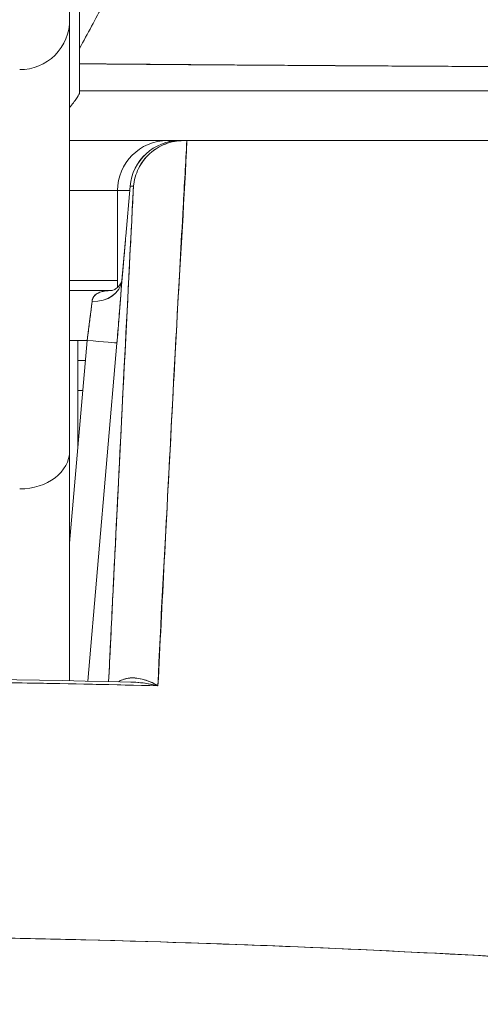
# Model space of a CAD drawing. Header units: inches. Extents: x 16 to 394, y 3 to 249.
# Tile 10 of 116: x 182.874 to 183.056, y 82.197 to 82.585. Entities that reach past the tile are written whole.
import ezdxf

# ---------------------------------------------------------------- set-up
doc = ezdxf.new("R2010")
doc.units = ezdxf.units.IN
doc.header["$LTSCALE"] = 24
doc.header["$MEASUREMENT"] = 0
doc.layers.get('0').update_dxf_attribs({"lineweight": 0})
doc.layers.add('Dimension (ANSI)', color=7, linetype='Continuous', lineweight=5)
doc.layers.add('Visible (ANSI)', color=7, linetype='Continuous', lineweight=5)
doc.styles.add('ROMANS', font='tahoma.ttf')
doc.dimstyles.new('Default (ANSI)', dxfattribs={"dimscale": 24, "dimtxt": 0.07, "dimasz": 0.07, "dimexe": 0.125, "dimexo": 0.0625, "dimgap": 0.031496, "dimtad": 0, "dimtih": 1, "dimtoh": 1, "dimrnd": 1e-08, "dimzin": 0, "dimdsep": 46, "dimtxsty": 'ROMANS', "dimblk": 'Filled-1', "dimcen": 0.09, "dimdle": 0.393701, "dimclrd": 256, "dimclre": 256, "dimclrt": 256, "dimadec": 0, "dimazin": 0, "dimtfac": 0.928571, "dimtofl": 0, "dimtmove": 0, "dimatfit": 3, "dimfxl": 1, "dimtolj": 1, "dimtzin": 0, "dimlwd": -1, "dimlwe": -1, "dimarcsym": 0})

# ---------------------------------------------------------------- blocks, each defined once
blk = doc.blocks.new('Filled-1')
at = {"color": 0}
for p, q in [((0, 0), (-1, 0.17857)), ((-1, 0.17857), (-1, -0.17857)), ((-1, 0), (0, 0)), ((-1, -0.17857), (0, 0))]:
    blk.add_line(p, q, dxfattribs=at)
at = {"color": 0, "flags": 128}
blk.add_lwpolyline([(-1, -0.17857), (0, 0), (-1, 0.17857), (-1, -0.17857)], dxfattribs=at)
at = {"color": 0}
blk.add_solid([(-1, -0.17857), (0, 0), (-1, 0.17857), (-1, -0.17857)], dxfattribs=at)
blk = doc.blocks.new('*D24')
at = {"layer": 'Defpoints', "color": 0, "transparency": 16777216}
for p in [(150.02567, 87.8232), (150.02567, 81.5664), (185.46317, 81.5664)]:
    blk.add_point(p, dxfattribs=at)
at = {"layer": 'Dimension (ANSI)', "transparency": 16777216}
for p, q in [((150.02567, 83.0664), (150.02567, 90.8232)), ((185.46317, 83.0664), (185.46317, 90.8232)), ((151.70567, 87.8232), (159.95091, 87.8232)), ((183.78317, 87.8232), (175.53794, 87.8232))]:
    blk.add_line(p, q, dxfattribs=at)
at = {"layer": 'Dimension (ANSI)', "transparency": 16777216, "xscale": 1.680000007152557, "yscale": 1.680000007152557, "zscale": 1.680000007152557, "rotation": 180}
blk.add_blockref('Filled-1', (150.02567, 87.8232), dxfattribs=at)
at = {"layer": 'Dimension (ANSI)', "transparency": 16777216, "xscale": 1.680000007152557, "yscale": 1.680000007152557, "zscale": 1.680000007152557}
blk.add_blockref('Filled-1', (185.46317, 87.8232), dxfattribs=at)
at = {"layer": 'Dimension (ANSI)', "transparency": 16777216, "insert": (167.74442, 87.8232), "char_height": 1.68, "attachment_point": 5, "style": 'ROMANS'}
blk.add_mtext('\\A1;\\fTahoma|b0|i0;\\H1.6800;35.44\\P\\fTahoma|b0|i0;\\H1.6800;DOOR WIDTH', dxfattribs=at)
blk = doc.blocks.new('*D25')
at = {"layer": 'Defpoints', "color": 0, "transparency": 16777216}
for p in [(186.15267, 87.8232), (185.46317, 81.5664), (186.15267, 80.48478)]:
    blk.add_point(p, dxfattribs=at)
at = {"layer": 'Dimension (ANSI)', "transparency": 16777216}
for p, q in [((185.46317, 83.0664), (185.46317, 90.8232)), ((186.15267, 81.98478), (186.15267, 90.8232)), ((183.78317, 87.8232), (182.10317, 87.8232)), ((187.83267, 87.8232), (189.51267, 87.8232))]:
    blk.add_line(p, q, dxfattribs=at)
at = {"layer": 'Dimension (ANSI)', "transparency": 16777216, "xscale": 1.680000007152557, "yscale": 1.680000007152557, "zscale": 1.680000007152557}
blk.add_blockref('Filled-1', (185.46317, 87.8232), dxfattribs=at)
at = {"layer": 'Dimension (ANSI)', "transparency": 16777216, "xscale": 1.680000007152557, "yscale": 1.680000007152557, "zscale": 1.680000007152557, "rotation": 180}
blk.add_blockref('Filled-1', (186.15267, 87.8232), dxfattribs=at)
at = {"layer": 'Dimension (ANSI)', "transparency": 16777216, "insert": (193.27317, 87.8232), "char_height": 1.68, "attachment_point": 5, "style": 'ROMANS'}
blk.add_mtext('\\A1;(0.69)', dxfattribs=at)

msp = doc.modelspace()

# ---------------------------------------------------------------- linework, layer by layer
at = {"layer": 'Visible (ANSI)'}
for p, q in [((182.89378, 82.58504), (182.89378, 82.68163)), ((182.89378, 82.41518), (182.89378, 82.58504)), ((182.89772, 82.55706), (182.89772, 82.55706)), ((182.89772, 82.55706), (182.89772, 82.55635)), ((182.93235, 82.53737), (182.89378, 82.53737)), ((182.93724, 82.53737), (182.93235, 82.53737)), ((182.93724, 82.53737), (182.93839, 82.53737)), ((182.93863, 82.53737), (182.93724, 82.53737)), ((182.93863, 82.53737), (182.93999, 82.53737)), ((182.94001, 82.53737), (183.60619, 82.53737)), ((182.91267, 82.51769), (182.89378, 82.51769)), ((182.91748, 82.51769), (182.91267, 82.51769)), ((182.91267, 82.51769), (182.91267, 82.47954)), ((182.91593, 82.49969), (182.91762, 82.51937)), ((182.91594, 82.49969), (182.91763, 82.51938)), ((182.91763, 82.51938), (182.91594, 82.49969)), ((182.91763, 82.51938), (182.91896, 82.51938)), ((182.91896, 82.51938), (182.91763, 82.51938)), ((182.93904, 82.51769), (182.93891, 82.51769)), ((182.93904, 82.51769), (182.93891, 82.51769)), ((182.93793, 82.498), (182.93782, 82.498)), ((182.93782, 82.498), (182.93793, 82.498)), ((182.91267, 82.48225), (182.89378, 82.48225)), ((182.91055, 82.47832), (182.89378, 82.47832)), ((182.89378, 82.47832), (182.91055, 82.47832)), ((182.90221, 82.47044), (182.90221, 82.47044)), ((182.93631, 82.47044), (182.93631, 82.47044)), ((182.90067, 82.45863), (182.89378, 82.45863)), ((182.89378, 82.37873), (182.90067, 82.45863)), ((182.89706, 82.41669), (182.89706, 82.45863)), ((182.90094, 82.32439), (182.91242, 82.45762)), ((182.91242, 82.45762), (182.90094, 82.32439)), ((182.89706, 82.45076), (182.89999, 82.45076)), ((182.91183, 82.45076), (182.91183, 82.45076)), ((182.89897, 82.43895), (182.89706, 82.43895)), ((182.91081, 82.43895), (182.91081, 82.43895)), ((182.89378, 82.32454), (182.89378, 82.41518)), ((182.89378, 82.41518), (182.89378, 82.32454)), ((182.90742, 82.39958), (182.90742, 82.39958)), ((182.90572, 82.37989), (182.90572, 82.37989)), ((182.99797, 82.21905), (182.99797, 82.21905)), ((182.99797, 82.21905), (182.99797, 82.21905)), ((183.05055, 82.21648), (183.05055, 82.21648)), ((183.05056, 82.21648), (183.05056, 82.21648)), ((183.05058, 82.21648), (183.05058, 82.21648)), ((183.05058, 82.21648), (183.05058, 82.21648))]:
    msp.add_line(p, q, dxfattribs=at)
for centre, start, end in [((182.8741, 82.58504), 270, 0.0003), ((182.93235, 82.51769), 90, 180)]:
    msp.add_arc(centre, 0.01969, start, end, dxfattribs=at)
for centre, major_axis, ratio, start_param, end_param in [((182.89772, 82.55841), (0, 0.12731), 0.000028, 4.785202, 4.833185), ((182.93724, 82.51769), (0.00169, 0.01961), 0.999905, 0.085937, 1.570796), ((182.93724, 82.51769), (0, 0.01969), 0.999903, 0, 1.484859), ((182.93235, 82.51769), (0, 0.01969), 0.241189, 6.081845, 6.283185), ((182.93235, 82.51769), (0, 0.01969), 0.241189, 6.081845, 6.283185), ((182.93724, 82.51769), (0, 0.01969), 0.200181, 0, 0.013526), ((182.93929, 82.53738), (0.00655, 0), 0.000551, 4.61158, 4.823128), ((182.93555, 82.498), (-0.01961, 0.00169), 0.017298, 6.269296, 6.283182), ((182.93555, 82.498), (-0.01961, 0.00169), 0.017392, 6.269317, 6.283203), ((182.9026, 82.48316), (0.01178, -0.00081), 0.777989, 4.766775, 6.260859), ((182.9026, 82.48316), (0.01178, -0.00081), 0.778035, 4.766804, 6.258505), ((182.90021, 82.45861), (0.00272, 0.01971), 0.022607, 4.716661, 5.608353), ((182.90065, 82.45863), (0.01177, -0.00101), 0.000109, 0.013863, 1.569527), ((182.90065, 82.45863), (0.01177, -0.00101), 0.000109, 0.013866, 1.569528), ((182.8741, 82.41518), (0.01969, 0), 0.765674, 4.712389, 6.283185), ((182.8741, 82.41518), (0.01969, 0), 0.765674, 4.712389, 6.283185), ((182.99045, 82.2193), (-0.01968, 0.00007), 0.939169, 6.239632, 6.239832), ((182.99045, 82.2193), (-0.01968, 0.00007), 0.939169, 6.239614, 6.239813)]:
    msp.add_ellipse(centre, major_axis=major_axis, ratio=ratio, start_param=start_param, end_param=end_param, dxfattribs=at)
for points, knots in [([(182.89772, 82.57375), (182.90087, 82.57954), (182.90399, 82.58533), (182.90707, 82.59111), (182.91835, 82.6123), (182.92914, 82.63341), (182.93942, 82.65435), (182.94971, 82.6753), (182.9595, 82.69608), (182.9688, 82.7166), (182.97809, 82.73712), (182.98689, 82.75738), (182.99519, 82.77729), (182.99539, 82.77777), (182.99559, 82.77825), (182.99579, 82.77874)], [0, 0, 0, 0, 0.082787, 0.082787, 0.082787, 0.386071, 0.386071, 0.386071, 0.689355, 0.689355, 0.689355, 0.992639, 0.992639, 0.992639, 1, 1, 1, 1]), ([(182.89772, 82.76668), (182.89772, 82.74611), (182.89772, 82.72525), (182.89772, 82.70404), (182.89772, 82.68284), (182.89772, 82.66128), (182.89772, 82.63955), (182.89772, 82.61781), (182.89772, 82.5959), (182.89772, 82.57375)], [0, 0, 0, 0, 0.333333, 0.333333, 0.333333, 0.666667, 0.666667, 0.666667, 1, 1, 1, 1]), ([(182.89378, 82.41518), (182.89378, 82.42496), (182.89378, 82.43551), (182.89378, 82.44691), (182.89378, 82.4583), (182.89378, 82.47054), (182.89378, 82.48339), (182.89378, 82.49623), (182.89378, 82.50968), (182.89378, 82.52363), (182.89378, 82.53758), (182.89378, 82.55204), (182.89378, 82.56666), (182.89378, 82.57275), (182.89378, 82.57888), (182.89378, 82.58504)], [0, 0, 0, 0, 0.2, 0.2, 0.2, 0.4, 0.4, 0.4, 0.6, 0.6, 0.6, 0.8, 0.8, 0.8, 0.8833333, 0.8833333, 0.8833333, 0.8833333]), ([(182.89772, 82.57375), (182.89772, 82.57307), (182.89772, 82.5724), (182.89772, 82.57172), (182.89772, 82.57104), (182.89772, 82.57037), (182.89772, 82.56969), (182.89772, 82.56902), (182.89772, 82.56834), (182.89772, 82.56767)], [0, 0, 0, 0, 0.333333, 0.333333, 0.333333, 0.666667, 0.666667, 0.666667, 1, 1, 1, 1]), ([(182.89772, 82.56767), (182.89817, 82.56766), (182.89863, 82.56766), (182.89908, 82.56766), (182.90088, 82.56764), (182.90267, 82.56763), (182.90447, 82.56761), (182.90645, 82.56759), (182.90842, 82.56758), (182.9104, 82.56756), (182.91254, 82.56754), (182.91468, 82.56753), (182.91681, 82.56751), (182.9191, 82.56749), (182.92139, 82.56747), (182.92367, 82.56746), (182.92609, 82.56744), (182.92851, 82.56742), (182.93092, 82.5674), (182.93347, 82.56738), (182.93602, 82.56736), (182.93856, 82.56734), (182.94126, 82.56732), (182.94396, 82.5673), (182.94664, 82.56728), (182.94952, 82.56726), (182.95239, 82.56724), (182.95525, 82.56722), (182.95834, 82.56719), (182.96142, 82.56717), (182.96448, 82.56715), (182.96782, 82.56713), (182.97113, 82.56711), (182.97443, 82.56708), (182.97804, 82.56706), (182.98162, 82.56703), (182.98519, 82.56701), (182.9891, 82.56698), (182.99299, 82.56696), (182.99685, 82.56693), (183.00112, 82.56691), (183.00534, 82.56688), (183.00953, 82.56685), (183.01393, 82.56683), (183.01828, 82.5668), (183.02259, 82.56678), (183.02281, 82.56677), (183.02302, 82.56677), (183.02324, 82.56677), (183.02827, 82.56674), (183.03324, 82.56671), (183.03816, 82.56668), (183.04378, 82.56665), (183.04934, 82.56662), (183.05485, 82.56659), (183.06043, 82.56656), (183.06596, 82.56653), (183.07145, 82.5665), (183.0766, 82.56648), (183.08172, 82.56645), (183.08682, 82.56643), (183.09168, 82.56641), (183.09653, 82.5664), (183.10136, 82.56638), (183.1061, 82.56637), (183.11083, 82.56636), (183.11555, 82.56635), (183.12037, 82.56634), (183.12518, 82.56633), (183.13, 82.56633), (183.13095, 82.56633), (183.1319, 82.56633), (183.13285, 82.56633), (183.13703, 82.56633), (183.1412, 82.56633), (183.14539, 82.56633), (183.15103, 82.56634), (183.15669, 82.56634), (183.16237, 82.56635), (183.16867, 82.56636), (183.17499, 82.56638), (183.18134, 82.56639), (183.18836, 82.56641), (183.19542, 82.56643), (183.2025, 82.56646), (183.21029, 82.56648), (183.21811, 82.56651), (183.22597, 82.56655), (183.23168, 82.56657), (183.2374, 82.5666), (183.24314, 82.56662), (183.24604, 82.56663), (183.24896, 82.56665), (183.25187, 82.56666), (183.26114, 82.5667), (183.27044, 82.56674), (183.27971, 82.56679), (183.2886, 82.56683), (183.29746, 82.56687), (183.30624, 82.56691), (183.31472, 82.56695), (183.32313, 82.56699), (183.3314, 82.56703), (183.3392, 82.56706), (183.34689, 82.5671), (183.3544, 82.56713), (183.35475, 82.56713), (183.3551, 82.56713), (183.35544, 82.56713), (183.36334, 82.56717), (183.37105, 82.5672), (183.37859, 82.56724), (183.38634, 82.56727), (183.39391, 82.5673), (183.40131, 82.56734), (183.40918, 82.56737), (183.41687, 82.56741), (183.42439, 82.56745), (183.43261, 82.56749), (183.44063, 82.56753), (183.44845, 82.56758), (183.44891, 82.56758), (183.44936, 82.56758), (183.44981, 82.56759), (183.45806, 82.56763), (183.46609, 82.56769), (183.47388, 82.56774), (183.48256, 82.5678), (183.49095, 82.56786), (183.49903, 82.56793), (183.50697, 82.56799), (183.51462, 82.56806), (183.52194, 82.56812), (183.52387, 82.56814), (183.52578, 82.56816), (183.52767, 82.56818), (183.53279, 82.56822), (183.53775, 82.56827), (183.54254, 82.56832), (183.54893, 82.56838), (183.55502, 82.56844), (183.56079, 82.56851), (183.5664, 82.56857), (183.57172, 82.56863), (183.57673, 82.56869), (183.57993, 82.56873), (183.583, 82.56877), (183.58595, 82.56881), (183.58746, 82.56883), (183.58894, 82.56885), (183.59039, 82.56887), (183.59448, 82.56893), (183.59829, 82.56898), (183.60183, 82.56904), (183.60503, 82.56909), (183.608, 82.56914), (183.61074, 82.56919), (183.61329, 82.56924), (183.61565, 82.56928), (183.6178, 82.56933), (183.61938, 82.56936), (183.62086, 82.56939), (183.62222, 82.56942), (183.62273, 82.56944), (183.62323, 82.56945), (183.62371, 82.56946), (183.62551, 82.56951), (183.62709, 82.56955), (183.62847, 82.56959), (183.62987, 82.56964), (183.63106, 82.56968), (183.63203, 82.56973), (183.63301, 82.56977), (183.63377, 82.56981), (183.6343, 82.56986), (183.63479, 82.5699), (183.63508, 82.56994), (183.63516, 82.56998)], [0, 0, 0, 0, 0.001151, 0.001151, 0.001151, 0.005723, 0.005723, 0.005723, 0.010767, 0.010767, 0.010767, 0.016245, 0.016245, 0.016245, 0.022121, 0.022121, 0.022121, 0.028371, 0.028371, 0.028371, 0.034987, 0.034987, 0.034987, 0.042027, 0.042027, 0.042027, 0.049583, 0.049583, 0.049583, 0.057751, 0.057751, 0.057751, 0.066634, 0.066634, 0.066634, 0.076346, 0.076346, 0.076346, 0.087013, 0.087013, 0.087013, 0.098782, 0.098782, 0.098782, 0.111111, 0.111111, 0.111111, 0.111737, 0.111737, 0.111737, 0.126138, 0.126138, 0.126138, 0.142591, 0.142591, 0.142591, 0.159253, 0.159253, 0.159253, 0.174874, 0.174874, 0.174874, 0.189779, 0.189779, 0.189779, 0.204393, 0.204393, 0.204393, 0.219283, 0.219283, 0.219283, 0.222222, 0.222222, 0.222222, 0.235096, 0.235096, 0.235096, 0.252451, 0.252451, 0.252451, 0.271705, 0.271705, 0.271705, 0.292989, 0.292989, 0.292989, 0.316373, 0.316373, 0.316373, 0.333333, 0.333333, 0.333333, 0.341916, 0.341916, 0.341916, 0.369201, 0.369201, 0.369201, 0.395367, 0.395367, 0.395367, 0.420628, 0.420628, 0.420628, 0.444444, 0.444444, 0.444444, 0.445546, 0.445546, 0.445546, 0.470606, 0.470606, 0.470606, 0.496367, 0.496367, 0.496367, 0.523782, 0.523782, 0.523782, 0.553815, 0.553815, 0.553815, 0.555556, 0.555556, 0.555556, 0.58732, 0.58732, 0.58732, 0.622696, 0.622696, 0.622696, 0.657487, 0.657487, 0.657487, 0.666667, 0.666667, 0.666667, 0.691561, 0.691561, 0.691561, 0.724813, 0.724813, 0.724813, 0.757131, 0.757131, 0.757131, 0.777778, 0.777778, 0.777778, 0.7884, 0.7884, 0.7884, 0.818359, 0.818359, 0.818359, 0.845378, 0.845378, 0.845378, 0.870503, 0.870503, 0.870503, 0.888889, 0.888889, 0.888889, 0.895775, 0.895775, 0.895775, 0.921481, 0.921481, 0.921481, 0.94778, 0.94778, 0.94778, 0.974657, 0.974657, 0.974657, 1, 1, 1, 1]), ([(183.63516, 82.56998), (183.63502, 82.56993), (183.63418, 82.56985), (183.63238, 82.56976), (183.63129, 82.5697), (183.62984, 82.56964), (183.62802, 82.56958), (183.62667, 82.56954), (183.62513, 82.56949), (183.62335, 82.56945), (183.61902, 82.56933), (183.61337, 82.56923), (183.60592, 82.56911), (183.60547, 82.5691), (183.60501, 82.56909), (183.60453, 82.56908), (183.59748, 82.56897), (183.58886, 82.56885), (183.57857, 82.56872), (183.57242, 82.56864), (183.56567, 82.56856), (183.55837, 82.56848), (183.55274, 82.56842), (183.54677, 82.56836), (183.54052, 82.5683), (183.52556, 82.56815), (183.50893, 82.568), (183.49189, 82.56788), (183.49135, 82.56787), (183.49082, 82.56787), (183.49028, 82.56786), (183.4717, 82.56773), (183.45276, 82.56761), (183.43362, 82.56749), (183.42728, 82.56746), (183.42093, 82.56742), (183.41454, 82.56739), (183.41015, 82.56736), (183.40576, 82.56734), (183.40135, 82.56732), (183.39008, 82.56727), (183.37875, 82.56722), (183.36741, 82.56718), (183.3572, 82.56714), (183.34699, 82.5671), (183.33685, 82.56707), (183.3353, 82.56706), (183.33375, 82.56705), (183.3322, 82.56705), (183.32023, 82.567), (183.30832, 82.56695), (183.29657, 82.56689), (183.28456, 82.56684), (183.27272, 82.56678), (183.26095, 82.56671), (183.2493, 82.56665), (183.23779, 82.5666), (183.22638, 82.56655), (183.21474, 82.5665), (183.20321, 82.56645), (183.19186, 82.56642), (183.19069, 82.56642), (183.18951, 82.56642), (183.18834, 82.56641), (183.17811, 82.56639), (183.16798, 82.56636), (183.15802, 82.56635), (183.14685, 82.56633), (183.13589, 82.56633), (183.12511, 82.56633), (183.12336, 82.56634), (183.12162, 82.56634), (183.11988, 82.56634), (183.11071, 82.56635), (183.10172, 82.56638), (183.09283, 82.56641), (183.08202, 82.56645), (183.07136, 82.56651), (183.06095, 82.56657), (183.05936, 82.56657), (183.05779, 82.56658), (183.05622, 82.56659), (183.04733, 82.56664), (183.03859, 82.56668), (183.03004, 82.56673), (183.02007, 82.56679), (183.01037, 82.56684), (183.00092, 82.5669), (182.99987, 82.56691), (182.99883, 82.56692), (182.99778, 82.56692), (182.98967, 82.56697), (182.98179, 82.56703), (182.97405, 82.56708), (182.96582, 82.56714), (182.95774, 82.56719), (182.94975, 82.56725), (182.94813, 82.56726), (182.9465, 82.56727), (182.94488, 82.56728), (182.93927, 82.56732), (182.93369, 82.56736), (182.92825, 82.5674), (182.91717, 82.56749), (182.90668, 82.56758), (182.89772, 82.56767)], [0, 0, 0, 0, 0.047854, 0.047854, 0.047854, 0.076923, 0.076923, 0.076923, 0.098317, 0.098317, 0.098317, 0.150638, 0.150638, 0.150638, 0.153846, 0.153846, 0.153846, 0.201981, 0.201981, 0.201981, 0.230769, 0.230769, 0.230769, 0.252949, 0.252949, 0.252949, 0.30603, 0.30603, 0.30603, 0.307692, 0.307692, 0.307692, 0.365502, 0.365502, 0.365502, 0.384615, 0.384615, 0.384615, 0.39773, 0.39773, 0.39773, 0.431314, 0.431314, 0.431314, 0.461538, 0.461538, 0.461538, 0.466158, 0.466158, 0.466158, 0.501916, 0.501916, 0.501916, 0.538462, 0.538462, 0.538462, 0.574651, 0.574651, 0.574651, 0.611561, 0.611561, 0.611561, 0.615385, 0.615385, 0.615385, 0.648773, 0.648773, 0.648773, 0.686243, 0.686243, 0.686243, 0.692308, 0.692308, 0.692308, 0.724334, 0.724334, 0.724334, 0.763312, 0.763312, 0.763312, 0.769231, 0.769231, 0.769231, 0.802735, 0.802735, 0.802735, 0.841808, 0.841808, 0.841808, 0.846154, 0.846154, 0.846154, 0.879927, 0.879927, 0.879927, 0.915771, 0.915771, 0.915771, 0.923077, 0.923077, 0.923077, 0.948388, 0.948388, 0.948388, 1, 1, 1, 1]), ([(182.89772, 82.56767), (182.89772, 82.56568), (182.89772, 82.56396), (182.89772, 82.56237), (182.89772, 82.56077), (182.89772, 82.55931), (182.89772, 82.55838), (182.89772, 82.55745), (182.89772, 82.55705), (182.89772, 82.55706)], [0, 0, 0, 0, 0.333333, 0.333333, 0.333333, 0.666667, 0.666667, 0.666667, 1, 1, 1, 1]), ([(182.89772, 82.55706), (182.89772, 82.55706), (182.89772, 82.55753), (182.89772, 82.55845), (182.89772, 82.55937), (182.89772, 82.56068), (182.89772, 82.56229), (182.89772, 82.5639), (182.89772, 82.56583), (182.89772, 82.56767)], [0, 0, 0, 0, 0.333333, 0.333333, 0.333333, 0.666667, 0.666667, 0.666667, 1, 1, 1, 1]), ([(182.89772, 82.55635), (182.8977, 82.55591), (182.89738, 82.55525), (182.89676, 82.55433), (182.89613, 82.55341), (182.89521, 82.55223), (182.89411, 82.55086), (182.894, 82.55073), (182.89389, 82.5506), (182.89378, 82.55046)], [0, 0, 0, 0, 0.25, 0.25, 0.25, 0.5, 0.5, 0.5, 0.5242326, 0.5242326, 0.5242326, 0.5242326]), ([(182.89378, 82.55046), (182.8939, 82.5506), (182.89401, 82.55075), (182.89413, 82.55088), (182.89522, 82.55225), (182.89614, 82.55343), (182.89677, 82.55434), (182.89739, 82.55526), (182.89772, 82.55592), (182.89772, 82.55635)], [0.4744821, 0.4744821, 0.4744821, 0.4744821, 0.5, 0.5, 0.5, 0.75, 0.75, 0.75, 1, 1, 1, 1]), ([(182.89772, 82.55706), (182.9411, 82.55706), (182.98246, 82.55706), (183.02055, 82.55706), (183.05864, 82.55706), (183.09346, 82.55706), (183.12879, 82.55706), (183.16412, 82.55706), (183.19995, 82.55706), (183.23699, 82.55706), (183.27402, 82.55706), (183.31225, 82.55706), (183.34684, 82.55706), (183.38143, 82.55706), (183.41238, 82.55706), (183.44075, 82.55706), (183.46911, 82.55706), (183.49489, 82.55706), (183.51741, 82.55706), (183.53993, 82.55706), (183.55919, 82.55706), (183.57483, 82.55706), (183.59047, 82.55706), (183.60248, 82.55706), (183.6106, 82.55706), (183.61873, 82.55706), (183.62297, 82.55706), (183.62341, 82.55706)], [0, 0, 0, 0, 0.111111, 0.111111, 0.111111, 0.222222, 0.222222, 0.222222, 0.333333, 0.333333, 0.333333, 0.444444, 0.444444, 0.444444, 0.555556, 0.555556, 0.555556, 0.666667, 0.666667, 0.666667, 0.777778, 0.777778, 0.777778, 0.888889, 0.888889, 0.888889, 1, 1, 1, 1]), ([(183.62341, 82.55706), (183.62332, 82.55706), (183.62303, 82.55706), (183.62254, 82.55706), (183.62202, 82.55706), (183.62127, 82.55706), (183.62029, 82.55706), (183.61933, 82.55706), (183.61816, 82.55706), (183.61677, 82.55706), (183.61541, 82.55706), (183.61385, 82.55706), (183.61207, 82.55706), (183.61033, 82.55706), (183.60839, 82.55706), (183.60625, 82.55706), (183.60412, 82.55706), (183.6018, 82.55706), (183.59928, 82.55706), (183.59658, 82.55706), (183.59365, 82.55706), (183.59051, 82.55706), (183.58702, 82.55706), (183.58326, 82.55706), (183.57924, 82.55706), (183.57568, 82.55706), (183.57191, 82.55706), (183.56793, 82.55706), (183.56723, 82.55706), (183.56651, 82.55706), (183.56579, 82.55706), (183.56087, 82.55706), (183.55564, 82.55706), (183.55012, 82.55706), (183.54445, 82.55706), (183.53846, 82.55706), (183.53216, 82.55706), (183.52573, 82.55706), (183.51897, 82.55706), (183.5119, 82.55706), (183.50471, 82.55706), (183.49719, 82.55706), (183.48936, 82.55706), (183.48143, 82.55706), (183.47317, 82.55706), (183.4646, 82.55706), (183.45653, 82.55706), (183.44817, 82.55706), (183.43955, 82.55706), (183.43186, 82.55706), (183.42395, 82.55706), (183.41584, 82.55706), (183.41479, 82.55706), (183.41373, 82.55706), (183.41267, 82.55706), (183.40627, 82.55706), (183.39974, 82.55706), (183.39309, 82.55706), (183.38578, 82.55706), (183.37832, 82.55706), (183.37072, 82.55706), (183.36325, 82.55706), (183.35565, 82.55706), (183.34793, 82.55706), (183.34016, 82.55706), (183.33226, 82.55706), (183.32426, 82.55706), (183.31737, 82.55706), (183.3104, 82.55706), (183.30336, 82.55706), (183.30207, 82.55706), (183.30077, 82.55706), (183.29948, 82.55706), (183.29087, 82.55706), (183.28215, 82.55706), (183.27333, 82.55706), (183.2643, 82.55706), (183.25517, 82.55706), (183.24591, 82.55706), (183.23751, 82.55706), (183.22902, 82.55706), (183.22043, 82.55706), (183.21281, 82.55706), (183.20511, 82.55706), (183.19733, 82.55706), (183.1912, 82.55706), (183.18503, 82.55706), (183.17881, 82.55706), (183.17804, 82.55706), (183.17728, 82.55706), (183.17651, 82.55706), (183.17032, 82.55706), (183.16409, 82.55706), (183.15783, 82.55706), (183.15229, 82.55706), (183.14672, 82.55706), (183.14113, 82.55706), (183.13611, 82.55706), (183.13107, 82.55706), (183.126, 82.55706), (183.1213, 82.55706), (183.11657, 82.55706), (183.11182, 82.55706), (183.1072, 82.55706), (183.10256, 82.55706), (183.0979, 82.55706), (183.09317, 82.55706), (183.08842, 82.55706), (183.08364, 82.55706), (183.07864, 82.55706), (183.07361, 82.55706), (183.06857, 82.55706), (183.06315, 82.55706), (183.05771, 82.55706), (183.05226, 82.55706), (183.0468, 82.55706), (183.04133, 82.55706), (183.03585, 82.55706), (183.03097, 82.55706), (183.02607, 82.55706), (183.02117, 82.55706), (183.01668, 82.55706), (183.01218, 82.55706), (183.00768, 82.55706), (183.00353, 82.55706), (182.99937, 82.55706), (182.9952, 82.55706), (182.99138, 82.55706), (182.98755, 82.55706), (182.98372, 82.55706), (182.98019, 82.55706), (182.97666, 82.55706), (182.97313, 82.55706), (182.96987, 82.55706), (182.96661, 82.55706), (182.96334, 82.55706), (182.96031, 82.55706), (182.95729, 82.55706), (182.95426, 82.55706), (182.95143, 82.55706), (182.94861, 82.55706), (182.94578, 82.55706), (182.94314, 82.55706), (182.94049, 82.55706), (182.93784, 82.55706), (182.93533, 82.55706), (182.93283, 82.55706), (182.93032, 82.55706), (182.92795, 82.55706), (182.92557, 82.55706), (182.92319, 82.55706), (182.92273, 82.55706), (182.92227, 82.55706), (182.92181, 82.55706), (182.92002, 82.55706), (182.91824, 82.55706), (182.91645, 82.55706), (182.91435, 82.55706), (182.91224, 82.55706), (182.91014, 82.55706), (182.9082, 82.55706), (182.90625, 82.55706), (182.90431, 82.55706), (182.90254, 82.55706), (182.90077, 82.55706), (182.89901, 82.55706), (182.89858, 82.55706), (182.89815, 82.55706), (182.89772, 82.55706)], [0, 0, 0, 0, 0.02671, 0.02671, 0.02671, 0.055012, 0.055012, 0.055012, 0.082678, 0.082678, 0.082678, 0.109693, 0.109693, 0.109693, 0.136225, 0.136225, 0.136225, 0.162579, 0.162579, 0.162579, 0.190891, 0.190891, 0.190891, 0.222246, 0.222246, 0.222246, 0.25, 0.25, 0.25, 0.254926, 0.254926, 0.254926, 0.288647, 0.288647, 0.288647, 0.323265, 0.323265, 0.323265, 0.358639, 0.358639, 0.358639, 0.39463, 0.39463, 0.39463, 0.431063, 0.431063, 0.431063, 0.465388, 0.465388, 0.465388, 0.496022, 0.496022, 0.496022, 0.5, 0.5, 0.5, 0.524005, 0.524005, 0.524005, 0.550441, 0.550441, 0.550441, 0.576407, 0.576407, 0.576407, 0.602532, 0.602532, 0.602532, 0.625, 0.625, 0.625, 0.629124, 0.629124, 0.629124, 0.65647, 0.65647, 0.65647, 0.684425, 0.684425, 0.684425, 0.709779, 0.709779, 0.709779, 0.732265, 0.732265, 0.732265, 0.75, 0.75, 0.75, 0.75219, 0.75219, 0.75219, 0.769805, 0.769805, 0.769805, 0.785374, 0.785374, 0.785374, 0.799333, 0.799333, 0.799333, 0.812307, 0.812307, 0.812307, 0.824938, 0.824938, 0.824938, 0.837775, 0.837775, 0.837775, 0.851247, 0.851247, 0.851247, 0.865715, 0.865715, 0.865715, 0.880184, 0.880184, 0.880184, 0.893062, 0.893062, 0.893062, 0.904853, 0.904853, 0.904853, 0.915727, 0.915727, 0.915727, 0.925708, 0.925708, 0.925708, 0.934894, 0.934894, 0.934894, 0.943373, 0.943373, 0.943373, 0.951232, 0.951232, 0.951232, 0.958552, 0.958552, 0.958552, 0.965414, 0.965414, 0.965414, 0.971897, 0.971897, 0.971897, 0.978051, 0.978051, 0.978051, 0.97924, 0.97924, 0.97924, 0.983862, 0.983862, 0.983862, 0.989299, 0.989299, 0.989299, 0.994323, 0.994323, 0.994323, 0.998892, 0.998892, 0.998892, 1, 1, 1, 1]), ([(182.89772, 82.55706), (182.89772, 82.55706), (182.89772, 82.55703), (182.89772, 82.55698), (182.89772, 82.55693), (182.89772, 82.55685), (182.89772, 82.55674), (182.89772, 82.55664), (182.89772, 82.55651), (182.89772, 82.55635)], [0, 0, 0, 0, 0.333333, 0.333333, 0.333333, 0.666667, 0.666667, 0.666667, 1, 1, 1, 1]), ([(182.91896, 82.51938), (182.91918, 82.52179), (182.91986, 82.52424), (182.92097, 82.52645), (182.92207, 82.52866), (182.92358, 82.53063), (182.92539, 82.53227), (182.92719, 82.5339), (182.92929, 82.53519), (182.93156, 82.53606), (182.93383, 82.53693), (182.93628, 82.53737), (182.93863, 82.53737)], [0, 0, 0, 0, 0.25, 0.25, 0.25, 0.5, 0.5, 0.5, 0.75, 0.75, 0.75, 1, 1, 1, 1]), ([(182.93863, 82.53737), (182.93622, 82.53737), (182.93381, 82.53692), (182.93154, 82.53605), (182.92928, 82.53518), (182.92717, 82.53389), (182.92537, 82.53225), (182.92356, 82.53061), (182.92206, 82.52863), (182.92096, 82.52643), (182.91987, 82.52424), (182.91918, 82.52183), (182.91897, 82.51938)], [0, 0, 0, 0, 0.25, 0.25, 0.25, 0.5, 0.5, 0.5, 0.75, 0.75, 0.75, 1, 1, 1, 1]), ([(182.94001, 82.53737), (182.93952, 82.52859), (182.93903, 82.51985), (182.93854, 82.51115), (182.93774, 82.49671), (182.93696, 82.48238), (182.93619, 82.46816), (182.93534, 82.45254), (182.93452, 82.43704), (182.9337, 82.4217), (182.93282, 82.40487), (182.93195, 82.38821), (182.9311, 82.37173), (182.93025, 82.35515), (182.92942, 82.33875), (182.9286, 82.32254)], [0, 0, 0, 0, 0.117776, 0.117776, 0.117776, 0.3131, 0.3131, 0.3131, 0.52777, 0.52777, 0.52777, 0.763163, 0.763163, 0.763163, 1, 1, 1, 1]), ([(182.94001, 82.53737), (182.93904, 82.5152), (182.93756, 82.49238), (182.93623, 82.469), (182.93491, 82.44562), (182.93374, 82.42169), (182.93242, 82.39725), (182.9311, 82.37281), (182.92963, 82.34787), (182.9286, 82.32254)], [0, 0, 0, 0, 0.333333, 0.333333, 0.333333, 0.666667, 0.666667, 0.666667, 1, 1, 1, 1]), ([(183.60619, 82.53737), (183.58639, 82.53737), (183.56326, 82.53737), (183.53664, 82.53737), (183.51002, 82.53737), (183.4799, 82.53737), (183.44682, 82.53737), (183.41375, 82.53737), (183.37771, 82.53737), (183.33919, 82.53737), (183.30066, 82.53737), (183.25963, 82.53737), (183.21658, 82.53737), (183.17354, 82.53737), (183.12847, 82.53737), (183.08227, 82.53737), (183.03608, 82.53737), (182.98876, 82.53737), (182.94001, 82.53737)], [0, 0, 0, 0, 0.1666667, 0.1666667, 0.1666667, 0.3333333, 0.3333333, 0.3333333, 0.5, 0.5, 0.5, 0.6666667, 0.6666667, 0.6666667, 0.8333333, 0.8333333, 0.8333333, 0.9999707, 0.9999707, 0.9999707, 0.9999707]), ([(182.91896, 82.51938), (182.91771, 82.49513), (182.9165, 82.47152), (182.91534, 82.44858), (182.91418, 82.42565), (182.91306, 82.40339), (182.91199, 82.38167), (182.91102, 82.36207), (182.91008, 82.34291), (182.90917, 82.32421)], [0, 0, 0, 0, 0.3333333, 0.3333333, 0.3333333, 0.6666667, 0.6666667, 0.6666667, 0.9674979, 0.9674979, 0.9674979, 0.9674979]), ([(182.90917, 82.32421), (182.90966, 82.33435), (182.91016, 82.34462), (182.91067, 82.35501), (182.9111, 82.36382), (182.91154, 82.37271), (182.91199, 82.3817), (182.91237, 82.38941), (182.91276, 82.39719), (182.91315, 82.40504), (182.91386, 82.4193), (182.91459, 82.4338), (182.91534, 82.44859), (182.91539, 82.44958), (182.91544, 82.45057), (182.91549, 82.45156), (182.91621, 82.46566), (182.91694, 82.48001), (182.91769, 82.4946), (182.91811, 82.50278), (182.91853, 82.51104), (182.91896, 82.51938)], [0.0324655, 0.0324655, 0.0324655, 0.0324655, 0.1953961, 0.1953961, 0.1953961, 0.3333333, 0.3333333, 0.3333333, 0.4516864, 0.4516864, 0.4516864, 0.6666667, 0.6666667, 0.6666667, 0.6810487, 0.6810487, 0.6810487, 0.8854158, 0.8854158, 0.8854158, 1, 1, 1, 1]), ([(182.91748, 82.51768), (182.91597, 82.51768), (182.91476, 82.51771), (182.91394, 82.5177), (182.9131, 82.51768), (182.91267, 82.51762), (182.91267, 82.51769)], [0.6061042, 0.6061042, 0.6061042, 0.6061042, 0.8, 0.8, 0.8, 0.9992892, 0.9992892, 0.9992892, 0.9992892]), ([(182.91594, 82.49969), (182.91576, 82.49767), (182.91559, 82.49564), (182.91541, 82.49364), (182.91534, 82.49282), (182.91526, 82.492), (182.91519, 82.49119), (182.91509, 82.49003), (182.91498, 82.48887), (182.91488, 82.48774), (182.91471, 82.48581), (182.91454, 82.48394), (182.91437, 82.48214)], [0, 0, 0, 0, 0.3333333, 0.3333333, 0.3333333, 0.4699459, 0.4699459, 0.4699459, 0.6666667, 0.6666667, 0.6666667, 0.9999211, 0.9999211, 0.9999211, 0.9999211]), ([(182.91437, 82.48215), (182.91454, 82.48401), (182.91472, 82.4859), (182.91489, 82.48781), (182.91506, 82.48973), (182.91524, 82.49167), (182.91541, 82.49365), (182.91558, 82.49563), (182.91576, 82.49764), (182.91594, 82.49969)], [0, 0, 0, 0, 0.333333, 0.333333, 0.333333, 0.666667, 0.666667, 0.666667, 1, 1, 1, 1]), ([(182.91439, 82.48238), (182.91473, 82.48604), (182.91509, 82.49003), (182.91561, 82.49593), (182.91577, 82.49781), (182.91593, 82.49969)], [0, 0, 0, 0, 0.03110654, 0.03110654, 0.04546175, 0.04546175, 0.04546175, 0.04546175]), ([(182.91044, 82.47829), (182.91044, 82.47829), (182.91046, 82.4783), (182.9106, 82.47833), (182.9109, 82.47841), (182.91167, 82.47878), (182.91215, 82.47909), (182.91324, 82.48005), (182.91379, 82.48082), (182.91421, 82.48173), (182.9143, 82.48198), (182.91437, 82.48226), (182.91438, 82.48233), (182.91439, 82.48236)], [0.008331, 0.008331, 0.008331, 0.008331, 0.01094405, 0.01094405, 0.01931318, 0.01931318, 0.02798072, 0.02798072, 0.04073156, 0.04073156, 0.04648485, 0.04648485, 0.05017927, 0.05017927, 0.05017927, 0.05017927]), ([(182.91053, 82.47831), (182.90901, 82.4783), (182.90771, 82.47816), (182.9066, 82.47788), (182.9054, 82.47757), (182.90442, 82.47708), (182.90375, 82.47643), (182.90307, 82.47577), (182.9027, 82.47495), (182.90261, 82.47396)], [0.0256948, 0.0256948, 0.0256948, 0.0256948, 0.3333333, 0.3333333, 0.3333333, 0.6666667, 0.6666667, 0.6666667, 1, 1, 1, 1]), ([(182.91054, 82.47831), (182.90999, 82.47831), (182.90944, 82.47828), (182.90892, 82.47824), (182.90826, 82.47819), (182.90762, 82.4781), (182.90703, 82.47798), (182.90644, 82.47785), (182.90588, 82.47769), (182.90539, 82.47748), (182.9049, 82.47728), (182.90446, 82.47703), (182.90409, 82.47673), (182.90372, 82.47644), (182.90342, 82.47609), (182.90318, 82.47571), (182.90295, 82.47532), (182.90278, 82.47489), (182.90268, 82.47441), (182.90265, 82.47427), (182.90263, 82.47412), (182.90261, 82.47396)], [0.028988, 0.028988, 0.028988, 0.028988, 0.1552338, 0.1552338, 0.1552338, 0.3146654, 0.3146654, 0.3146654, 0.4746099, 0.4746099, 0.4746099, 0.6335713, 0.6335713, 0.6335713, 0.7920602, 0.7920602, 0.7920602, 0.9509153, 0.9509153, 0.9509153, 1, 1, 1, 1]), ([(182.91242, 82.45762), (182.9127, 82.46082), (182.91295, 82.46386), (182.9132, 82.46684), (182.91344, 82.46981), (182.91367, 82.47272), (182.91387, 82.4753), (182.91407, 82.47787), (182.91423, 82.48013), (182.91437, 82.48215)], [0, 0, 0, 0, 0.333333, 0.333333, 0.333333, 0.666667, 0.666667, 0.666667, 1, 1, 1, 1]), ([(182.91242, 82.45762), (182.9125, 82.4585), (182.91257, 82.45939), (182.91265, 82.46027), (182.91284, 82.46251), (182.91302, 82.46473), (182.9132, 82.46687), (182.91336, 82.4689), (182.91352, 82.47086), (182.91367, 82.47272), (182.91374, 82.4736), (182.9138, 82.47446), (182.91387, 82.47529), (182.91392, 82.47597), (182.91397, 82.47664), (182.91402, 82.47728), (182.91411, 82.47855), (182.9142, 82.47974), (182.91428, 82.48083), (182.91431, 82.48129), (182.91434, 82.48172), (182.91437, 82.48214)], [0, 0, 0, 0, 0.094135, 0.094135, 0.094135, 0.333333, 0.333333, 0.333333, 0.559454, 0.559454, 0.559454, 0.666667, 0.666667, 0.666667, 0.754599, 0.754599, 0.754599, 0.928219, 0.928219, 0.928219, 1, 1, 1, 1]), ([(182.90261, 82.47396), (182.90247, 82.47274), (182.90231, 82.47129), (182.90211, 82.46968), (182.90192, 82.46807), (182.90169, 82.46629), (182.90145, 82.46442), (182.9012, 82.46255), (182.90095, 82.46059), (182.90067, 82.45863)], [0, 0, 0, 0, 0.333333, 0.333333, 0.333333, 0.666667, 0.666667, 0.666667, 1, 1, 1, 1]), ([(182.9286, 82.32254), (182.8942, 82.32342), (182.85988, 82.32401), (182.82547, 82.3243), (182.79106, 82.3246), (182.75657, 82.3246), (182.72216, 82.3243), (182.68776, 82.32401), (182.65345, 82.32342), (182.61905, 82.32254)], [0, 0, 0, 0, 0.333333, 0.333333, 0.333333, 0.666667, 0.666667, 0.666667, 1, 1, 1, 1]), ([(182.9286, 82.32254), (182.87676, 82.32387), (182.82487, 82.32454), (182.77298, 82.32454), (182.72165, 82.32453), (182.67033, 82.32386), (182.61906, 82.32254)], [0, 0, 0, 0, 0.502733, 0.502733, 0.502733, 1, 1, 1, 1]), ([(182.9286, 82.32254), (182.92737, 82.32325), (182.92614, 82.32385), (182.92491, 82.32433), (182.92381, 82.32477), (182.92271, 82.3251), (182.92163, 82.32532), (182.92065, 82.32553), (182.91969, 82.32564), (182.91874, 82.32565), (182.91788, 82.32566), (182.91704, 82.32559), (182.91622, 82.32543), (182.91548, 82.32527), (182.91475, 82.32504), (182.91405, 82.32471), (182.9137, 82.32454), (182.91335, 82.32435), (182.91302, 82.32413)], [0, 0, 0, 0, 0.2167999, 0.2167999, 0.2167999, 0.411608, 0.411608, 0.411608, 0.5867863, 0.5867863, 0.5867863, 0.7449517, 0.7449517, 0.7449517, 0.8898509, 0.8898509, 0.8898509, 0.96343, 0.96343, 0.96343, 0.96343]), ([(182.9286, 82.32254), (182.92654, 82.3238), (182.9244, 82.32465), (182.92244, 82.32514), (182.92047, 82.32562), (182.91869, 82.32579), (182.91701, 82.32556), (182.91555, 82.32536), (182.91419, 82.32485), (182.91304, 82.32412)], [0, 0, 0, 0, 0.3333333, 0.3333333, 0.3333333, 0.6666667, 0.6666667, 0.6666667, 0.9555374, 0.9555374, 0.9555374, 0.9555374]), ([(182.91797, 82.32401), (182.91823, 82.324), (182.91849, 82.32399), (182.91876, 82.32398), (182.92005, 82.32393), (182.92138, 82.32382), (182.92274, 82.32365), (182.92465, 82.3234), (182.92661, 82.32304), (182.9286, 82.32254)], [0.6384905, 0.6384905, 0.6384905, 0.6384905, 0.6666667, 0.6666667, 0.6666667, 0.8052088, 0.8052088, 0.8052088, 1, 1, 1, 1]), ([(182.91798, 82.32401), (182.91824, 82.324), (182.9185, 82.32399), (182.91876, 82.32398), (182.92185, 82.32385), (182.92512, 82.32336), (182.9286, 82.32254)], [0.6383778, 0.6383778, 0.6383778, 0.6383778, 0.6666667, 0.6666667, 0.6666667, 0.9998068, 0.9998068, 0.9998068, 0.9998068]), ([(182.38847, 82.2096), (182.42135, 82.21202), (182.45419, 82.21414), (182.48694, 82.21596), (182.5406, 82.21895), (182.59399, 82.2211), (182.64677, 82.22242), (182.65663, 82.22267), (182.66647, 82.22288), (182.67629, 82.22307), (182.74057, 82.2243), (182.80415, 82.22432), (182.86841, 82.22311), (182.87897, 82.22292), (182.88955, 82.22269), (182.90015, 82.22242), (182.95237, 82.22112), (183.00518, 82.21899), (183.05827, 82.21606), (183.09159, 82.21422), (183.12501, 82.21206), (183.15846, 82.2096)], [0, 0, 0, 0, 0.126313, 0.126313, 0.126313, 0.333333, 0.333333, 0.333333, 0.371996, 0.371996, 0.371996, 0.62508, 0.62508, 0.62508, 0.666667, 0.666667, 0.666667, 0.871465, 0.871465, 0.871465, 1, 1, 1, 1]), ([(182.38847, 82.2096), (182.45331, 82.21437), (182.51724, 82.21796), (182.58125, 82.22037), (182.64527, 82.22278), (182.70937, 82.224), (182.77347, 82.224), (182.83758, 82.224), (182.90168, 82.22278), (182.9657, 82.22037), (183.02971, 82.21796), (183.09364, 82.21437), (183.15846, 82.2096)], [0, 0, 0, 0, 0.25, 0.25, 0.25, 0.5, 0.5, 0.5, 0.75, 0.75, 0.75, 1, 1, 1, 1])]:
    msp.add_open_spline(points, degree=3, knots=knots, dxfattribs=at)
for points in [[(182.93724, 82.53737), (182.93561, 82.53737), (182.93398, 82.53737), (182.93235, 82.53737)], [(182.93717, 82.53737), (182.9372, 82.53737), (182.93722, 82.53737), (182.93724, 82.53737)], [(182.91412, 82.51769), (182.91433, 82.51769), (182.91455, 82.5177), (182.9148, 82.5177)], [(182.91762, 82.51937), (182.91762, 82.51937), (182.91763, 82.51938), (182.91763, 82.51938)], [(182.91763, 82.51938), (182.91763, 82.51938), (182.91763, 82.51938), (182.91762, 82.51938)], [(182.91437, 82.48215), (182.91438, 82.48223), (182.91438, 82.48231), (182.91439, 82.48238)], [(182.91441, 82.48262), (182.91441, 82.48262), (182.91441, 82.48262), (182.91441, 82.48262)], [(182.91437, 82.48214), (182.91437, 82.48216), (182.91437, 82.48217), (182.91437, 82.48218)], [(182.90221, 82.47044), (182.90221, 82.47044), (182.90221, 82.47044), (182.90221, 82.47044)], [(182.93631, 82.47044), (182.93631, 82.47044), (182.93631, 82.47044), (182.93631, 82.47044)], [(182.90742, 82.39958), (182.90742, 82.39958), (182.90742, 82.39958), (182.90742, 82.39958)], [(182.6297, 82.32401), (182.7257, 82.32631), (182.82196, 82.32631), (182.91798, 82.32401)], [(182.90855, 82.32302), (182.90856, 82.32302), (182.90856, 82.32303), (182.90857, 82.32303)], [(182.90857, 82.32302), (182.90858, 82.32302), (182.90858, 82.32302), (182.90858, 82.32302)], [(182.91263, 82.32293), (182.91263, 82.32293), (182.91263, 82.32293), (182.91263, 82.32293)], [(182.97077, 82.22017), (182.97077, 82.22017), (182.97077, 82.22017), (182.97077, 82.22018)], [(182.9853, 82.21959), (182.9853, 82.21959), (182.9853, 82.21959), (182.9853, 82.21959)]]:
    msp.add_open_spline(points, degree=3, dxfattribs=at)

# ---------------------------------------------------------------- dimensions: what is measured, and where the dimension line sits
at = {"layer": 'Dimension (ANSI)'}
for base, p2, text, picture, middle in [((150.02567, 87.8232), (150.02567, 81.5664), '\\fTahoma|b0|i0;\\H1.6800;<>\\P\\fTahoma|b0|i0;\\H1.6800;DOOR WIDTH', '*D24', (167.74442, 87.8232)), ((186.15267, 87.8232), (186.15267, 80.48478), '(<>)', '*D25', (193.27317, 87.8232))]:
    dim = msp.add_linear_dim(base=base, p1=(185.46317, 81.5664), p2=p2, angle=180, text=text, dimstyle='Default (ANSI)', override={"dimgap": 0.031496, "dimtih": 0, "dimtoh": 0, "dimdec": 2, "dimtol": 0, "dimlim": 0, "dimtp": 0, "dimtm": 0, "dimtdec": 2, "dimatfit": 1}, dxfattribs=at)
    dim.commit()
    dim.dimension.update_dxf_attribs({"geometry": picture, "text_midpoint": middle, "dimtype": 160})

doc.saveas('drawing.dxf')
